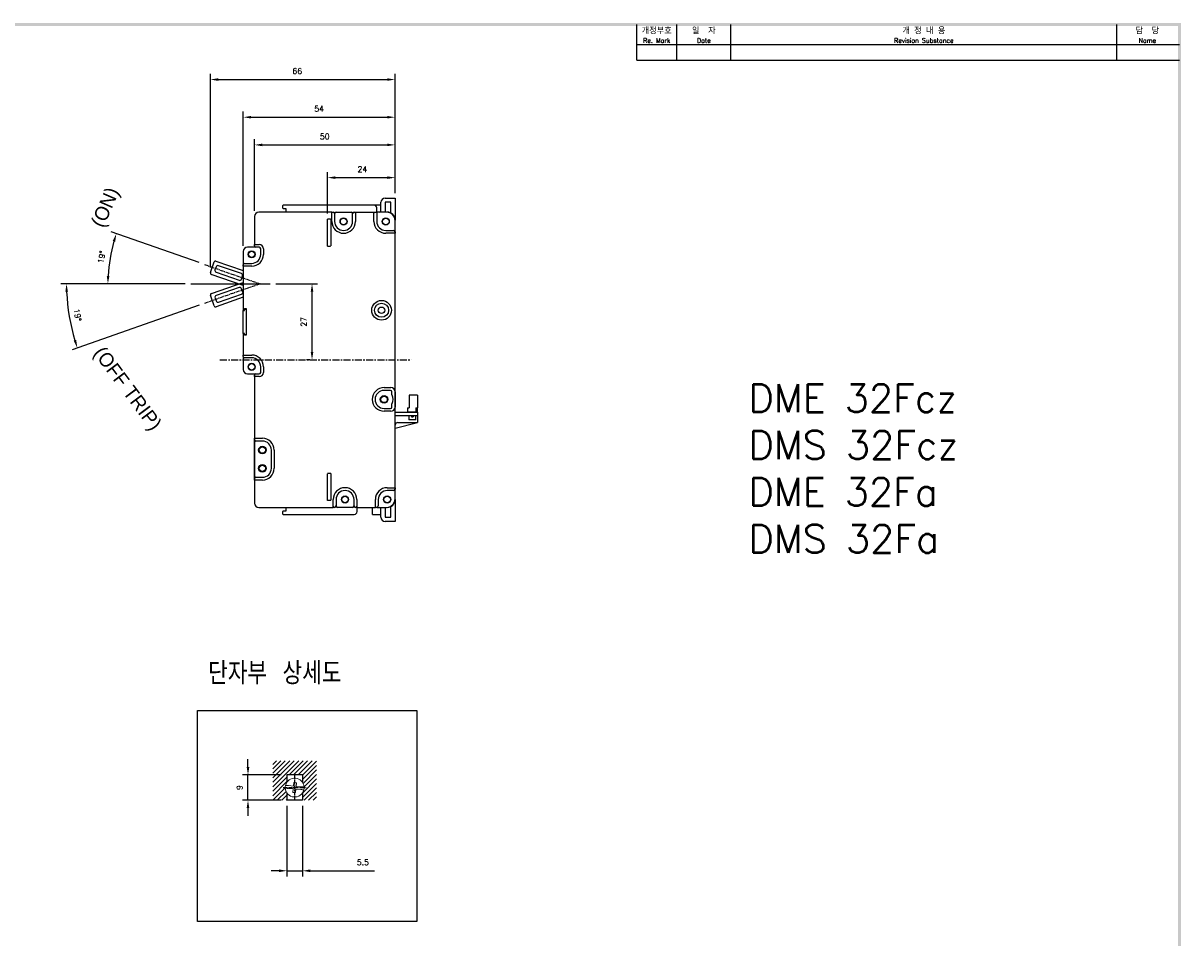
# Model space of a CAD drawing. Extents: x -194 to 928, y -1928 to 513.
# Tile 3 of 3: x 513 to 925, y 185 to 510. Entities that reach past the tile are written whole.
import ezdxf

# ---------------------------------------------------------------- set-up
doc = ezdxf.new("R2010")
doc.units = 0
doc.header["$MEASUREMENT"] = 0
doc.linetypes.add('CENTER', pattern=[2, 1.25, -0.25, 0.25, -0.25])
doc.linetypes.add('HID', pattern=[3.5, 1.25, -1, 1.25])
doc.layers.get('0').update_dxf_attribs({"linetype": 'CONTINUOUS'})
for name, color, linetype in [('5', 3, 'CONTINUOUS'), ('cen', 1, 'CENTER'), ('di', 3, 'CONTINUOUS'), ('DIM', 3, 'CONTINUOUS'), ('dimtaxt', 3, 'CONTINUOUS'), ('dwg', 7, 'CONTINUOUS'), ('Hid', 5, 'HID'), ('text', 3, 'CONTINUOUS')]:
    doc.layers.add(name, color=color, linetype=linetype)
doc.layers.add('AM_5', color=3, linetype='CONTINUOUS', lineweight=15)
doc.styles.add('K', font='romank.shx', dxfattribs={"bigfont": 'ciwhhs.shx'})
doc.styles.add('KIM', font='ROMANS.shx', dxfattribs={"height": 5, "bigfont": 'GSG1.shx'})
doc.styles.get("Standard").update_dxf_attribs({"font": 'romans.shx', "height": 2, "bigfont": 'hgs.shx'})
doc.dimstyles.get("Standard").update_dxf_attribs({"dimscale": 0, "dimtxt": 2, "dimasz": 2, "dimexe": 0.5, "dimexo": 0.5, "dimgap": 1, "dimtad": 1, "dimdsep": 46, "dimtxsty": 'Standard', "dimcen": 0, "dimclrd": 3, "dimclre": 3, "dimclrt": 3, "dimadec": 0, "dimazin": 2, "dimtp": 0.1, "dimtm": 0.1, "dimtfac": 1, "dimtmove": 0, "dimatfit": 3, "dimfxl": 0, "dimtolj": 1, "dimarcsym": 0})
doc.dimstyles.new('STANDARD$0', dxfattribs={"dimtxt": 5, "dimasz": 5, "dimexe": 1, "dimexo": 2, "dimgap": 2, "dimtad": 1, "dimdec": 4, "dimzin": 12, "dimdsep": 46, "dimtxsty": 'KIM', "dimcen": -1, "dimdle": 0.1, "dimadec": 0, "dimazin": 0, "dimtfac": 1, "dimtdec": 4, "dimtmove": 0, "dimatfit": 3, "dimfxl": 0, "dimtolj": 1, "dimtzin": 0, "dimarcsym": 0})

# ---------------------------------------------------------------- blocks, each defined once
blk = doc.blocks.new('*D523')
at = {"layer": 'DIM'}
for p, q in [((602.68, 417.12), (617.59, 417.12)), ((615.59, 392.92), (615.59, 414.32)), ((614.85, 390.12), (613.59, 390.12))]:
    blk.add_line(p, q, dxfattribs=at)
for points in [[(615.13, 414.32), (616.06, 414.32), (615.59, 417.12)], [(615.13, 392.92), (616.06, 392.92), (615.59, 390.12)]]:
    blk.add_solid(points, dxfattribs=at)
at = {"layer": 'DIM', "insert": (612.59, 403.62), "char_height": 2, "attachment_point": 5, "rotation": 90}
blk.add_mtext('\\A1;27', dxfattribs=at)
blk = doc.blocks.new('*D524')
at = {"layer": 'DIM'}
for p, q in [((575.4, 424.68), (544.09, 435.57)), ((570.44, 417.12), (540.97, 417.12))]:
    blk.add_line(p, q, dxfattribs=at)
blk.add_arc((597.12, 417.12), 54.15, 163.7751, 177.037, dxfattribs=at)
for points in [[(544.68, 432.39), (545.57, 432.1), (545.98, 434.91)], [(543.51, 419.9), (542.58, 419.93), (542.97, 417.12)]]:
    blk.add_solid(points, dxfattribs=at)
at = {"layer": 'DIM', "insert": (540.77, 426.64), "char_height": 2, "attachment_point": 5, "rotation": 80.4061}
blk.add_mtext('\\A1;19%%D', dxfattribs=at)
blk = doc.blocks.new('*D518')
at = {"layer": 'DIM'}
for p, q in [((621.12, 442.18), (621.12, 456.9)), ((623.92, 454.9), (642.32, 454.9)), ((645.12, 449.62), (645.12, 456.9))]:
    blk.add_line(p, q, dxfattribs=at)
for points in [[(623.92, 455.37), (623.92, 454.43), (621.12, 454.9)], [(642.32, 455.37), (642.32, 454.43), (645.12, 454.9)]]:
    blk.add_solid(points, dxfattribs=at)
at = {"layer": 'DIM', "insert": (633.51, 457.9), "char_height": 2, "attachment_point": 5}
blk.add_mtext('\\A1;24', dxfattribs=at)
blk = doc.blocks.new('*D519')
at = {"layer": 'DIM'}
for p, q in [((595.12, 443.12), (595.12, 468.54)), ((597.92, 466.54), (642.32, 466.54)), ((645.12, 449.62), (645.12, 468.54))]:
    blk.add_line(p, q, dxfattribs=at)
for points in [[(597.92, 467.01), (597.92, 466.08), (595.12, 466.54)], [(642.32, 467.01), (642.32, 466.08), (645.12, 466.54)]]:
    blk.add_solid(points, dxfattribs=at)
at = {"layer": 'DIM', "insert": (620.12, 469.54), "char_height": 2, "attachment_point": 5}
blk.add_mtext('\\A1;50', dxfattribs=at)
blk = doc.blocks.new('*D520')
at = {"layer": 'DIM'}
for p, q in [((591.12, 430.62), (591.12, 478.39)), ((645.12, 449.62), (645.12, 478.39)), ((593.92, 476.39), (642.32, 476.39))]:
    blk.add_line(p, q, dxfattribs=at)
for points in [[(593.92, 476.85), (593.92, 475.92), (591.12, 476.39)], [(642.32, 476.85), (642.32, 475.92), (645.12, 476.39)]]:
    blk.add_solid(points, dxfattribs=at)
at = {"layer": 'DIM', "insert": (618.12, 479.39), "char_height": 2, "attachment_point": 5}
blk.add_mtext('\\A1;54', dxfattribs=at)
blk = doc.blocks.new('*D521')
at = {"layer": 'DIM'}
for p, q in [((570.44, 417.12), (526.25, 417.12)), ((575.42, 409.51), (530.24, 393.67))]:
    blk.add_line(p, q, dxfattribs=at)
blk.add_arc((597.12, 417.12), 68.87, 182.3295, 196.9871, dxfattribs=at)
for points in [[(527.84, 414.31), (528.77, 414.33), (528.25, 417.12)], [(531.7, 397.14), (530.81, 396.85), (532.12, 394.33)]]:
    blk.add_solid(points, dxfattribs=at)
at = {"layer": 'DIM', "insert": (532.18, 406.06), "char_height": 2, "attachment_point": 5, "rotation": 279.6583}
blk.add_mtext('\\A1;19%%D', dxfattribs=at)
blk = doc.blocks.new('*D507')
at = {"layer": 'DIM'}
for p, q in [((606.67, 231.46), (606.67, 206.37)), ((612.17, 231.46), (612.17, 206.37)), ((603.87, 208.37), (601.07, 208.37)), ((606.67, 208.37), (612.17, 208.37)), ((614.97, 208.37), (637.76, 208.37))]:
    blk.add_line(p, q, dxfattribs=at)
for points in [[(603.87, 208.84), (603.87, 207.9), (606.67, 208.37)], [(614.97, 208.84), (614.97, 207.9), (612.17, 208.37)]]:
    blk.add_solid(points, dxfattribs=at)
at = {"layer": 'DIM', "insert": (633.67, 211.37), "char_height": 2, "attachment_point": 5}
blk.add_mtext('\\A1;5.5', dxfattribs=at)
blk = doc.blocks.new('*D508')
at = {"layer": 'DIM'}
for p, q in [((592.81, 245.26), (592.81, 248.06)), ((604.67, 242.46), (590.81, 242.46)), ((592.81, 233.46), (592.81, 242.46)), ((604.67, 233.46), (590.81, 233.46)), ((592.81, 230.66), (592.81, 227.86))]:
    blk.add_line(p, q, dxfattribs=at)
for points in [[(592.34, 245.26), (593.28, 245.26), (592.81, 242.46)], [(592.34, 230.66), (593.28, 230.66), (592.81, 233.46)]]:
    blk.add_solid(points, dxfattribs=at)
at = {"layer": 'DIM', "insert": (589.81, 237.96), "char_height": 2, "attachment_point": 5, "rotation": 90}
blk.add_mtext('\\A1;9', dxfattribs=at)
blk = doc.blocks.new('fdfsadfas')
at = {"color": 7, "linetype": 'Continuous', "lineweight": 15}
for p, q in [((235.99, 338.13), (235.88, 336.88)), ((236.99, 338.04), (235.99, 338.13)), ((236.88, 336.79), (236.99, 338.04)), ((234, 336.04), (235.79, 335.88)), ((235.88, 336.88), (234.09, 337.04)), ((235.79, 335.88), (235.68, 334.64)), ((235.68, 334.64), (236.68, 334.55)), ((236.68, 334.55), (236.79, 335.8)), ((236.79, 335.8), (238.58, 335.64)), ((238.67, 336.64), (236.88, 336.79))]:
    blk.add_line(p, q, dxfattribs=at)
for start, end in [(3.5525, 166.3852), (166.3852, 183.5525), (183.5525, 346.3852), (346.3852, 3.5525)]:
    blk.add_arc((236.33, 336.34), 3.35, start, end, dxfattribs=at)
for points, knots in [([(232.99, 336.13), (233, 336.13), (233.02, 336.13), (233.19, 336.11), (233.45, 336.09), (233.73, 336.07), (233.92, 336.05), (234, 336.04)], [0, 0, 0, 0, 0.210927, 0.421827, 0.633563, 0.84758, 1, 1, 1, 1]), ([(234.09, 337.04), (233.97, 337.05), (233.74, 337.07), (233.44, 337.1), (233.21, 337.12), (233.09, 337.13), (233.08, 337.13), (233.08, 337.13)], [0, 0, 0, 0, 0.219553, 0.439238, 0.655713, 0.868958, 1, 1, 1, 1]), ([(238.58, 335.64), (238.69, 335.63), (238.92, 335.61), (239.23, 335.58), (239.46, 335.56), (239.57, 335.55), (239.59, 335.55), (239.59, 335.55)], [0, 0, 0, 0, 0.219553, 0.439238, 0.655713, 0.868958, 1, 1, 1, 1]), ([(239.68, 336.55), (239.67, 336.55), (239.64, 336.55), (239.47, 336.56), (239.22, 336.59), (238.94, 336.61), (238.74, 336.63), (238.67, 336.64)], [0, 0, 0, 0, 0.2109274, 0.4218266, 0.6335624, 0.8475799, 1, 1, 1, 1])]:
    blk.add_open_spline(points, degree=3, knots=knots, dxfattribs=at)
blk = doc.blocks.new('*D511')
at = {"layer": 'DIM'}
for p, q in [((579.44, 422.98), (579.44, 491.78)), ((645.12, 449.37), (645.12, 491.78)), ((582.24, 489.78), (642.32, 489.78))]:
    blk.add_line(p, q, dxfattribs=at)
for points in [[(582.24, 490.25), (582.24, 489.31), (579.44, 489.78)], [(642.32, 490.25), (642.32, 489.31), (645.12, 489.78)]]:
    blk.add_solid(points, dxfattribs=at)
at = {"layer": 'DIM', "insert": (610.34, 492.78), "char_height": 2, "attachment_point": 5}
blk.add_mtext('\\A1;66', dxfattribs=at)

msp = doc.modelspace()

# ---------------------------------------------------------------- linework, layer by layer
for p, q in [((605.321, 445.116), (605.121, 444.916)), ((605.121, 444.916), (605.121, 444.116)), ((637.621, 445.116), (605.321, 445.116)), ((640.121, 443.116), (640.121, 446.116)), ((641.621, 447.616), (645.121, 447.616)), ((643.621, 446.116), (641.621, 446.116)), ((641.621, 446.116), (641.621, 443.116)), ((643.621, 442.296), (643.621, 446.116)), ((645.121, 447.616), (645.121, 447.116)), ((645.121, 447.116), (645.121, 439.816)), ((595.121, 441.116), (595.121, 431.116)), ((622.621, 442.616), (596.621, 442.616)), ((605.121, 444.116), (605.321, 443.916)), ((605.321, 443.916), (606.321, 443.916)), ((606.321, 443.916), (606.321, 442.616)), ((622.621, 439.316), (622.621, 442.616)), ((622.621, 442.616), (623.121, 442.616)), ((623.621, 442.116), (623.621, 439.316)), ((624.121, 442.616), (629.521, 442.616)), ((630.021, 439.316), (630.021, 442.116)), ((630.521, 442.616), (631.021, 442.616)), ((631.021, 442.616), (631.021, 439.316)), ((631.021, 442.616), (637.621, 442.616)), ((637.621, 442.616), (638.621, 442.616)), ((637.621, 439.316), (637.621, 442.616)), ((638.621, 442.616), (638.621, 444.116)), ((638.621, 442.616), (638.621, 439.316)), ((642.121, 442.616), (638.621, 442.616)), ((641.621, 443.116), (641.621, 442.616)), ((645.121, 435.616), (645.121, 439.616)), ((641.821, 436.116), (644.621, 436.116)), ((645.121, 435.116), (641.821, 435.116)), ((645.121, 435.616), (645.121, 435.116)), ((645.121, 344.616), (645.121, 435.116)), ((591.121, 428.616), (591.121, 423.916)), ((595.121, 430.116), (592.621, 430.116)), ((595.321, 430.916), (595.121, 431.116)), ((595.121, 431.116), (596.821, 431.116)), ((595.121, 430.616), (595.121, 431.116)), ((595.121, 430.616), (595.121, 430.116)), ((596.821, 430.116), (595.621, 430.116)), ((597.321, 427.616), (597.321, 429.616)), ((598.321, 429.616), (598.321, 427.616)), ((579.463, 421.143), (580.778, 424.921)), ((581.415, 425.229), (591.121, 421.851)), ((591.621, 424.416), (594.121, 424.416)), ((591.121, 416.557), (579.771, 420.507)), ((581.435, 423.157), (581.073, 422.118)), ((581.504, 421.227), (589.627, 418.401)), ((590.448, 420.762), (582.326, 423.588)), ((591.121, 423.416), (591.121, 423.916)), ((594.121, 423.416), (591.121, 423.416)), ((591.121, 423.416), (591.121, 407.816)), ((579.779, 413.687), (591.121, 417.662)), ((590.518, 418.832), (590.879, 419.871)), ((580.796, 409.275), (579.472, 413.049)), ((581.085, 412.078), (581.448, 411.04)), ((591.121, 412.364), (581.433, 408.968)), ((589.629, 415.815), (581.514, 412.97)), ((582.341, 410.611), (590.456, 413.456)), ((590.885, 414.348), (590.522, 415.386)), ((591.121, 407.816), (591.521, 407.816)), ((591.121, 407.816), (591.121, 407.666)), ((591.521, 408.316), (592.121, 408.316)), ((591.521, 407.816), (591.521, 408.316)), ((591.621, 407.666), (591.621, 408.166)), ((591.621, 408.166), (592.121, 408.166)), ((592.121, 408.316), (592.121, 408.166)), ((592.121, 408.166), (592.121, 398.966)), ((591.121, 399.466), (591.121, 407.666)), ((591.121, 407.666), (591.621, 407.666)), ((591.621, 399.466), (591.121, 399.466)), ((591.121, 399.466), (591.121, 399.316)), ((591.621, 398.966), (591.621, 399.466)), ((591.521, 399.316), (591.121, 399.316)), ((591.121, 399.316), (591.121, 391.816)), ((591.521, 398.816), (591.521, 399.316)), ((592.121, 398.816), (591.521, 398.816)), ((592.121, 398.966), (591.621, 398.966)), ((592.121, 398.966), (592.121, 398.816)), ((591.121, 391.816), (594.121, 391.816)), ((591.121, 391.316), (591.121, 391.816)), ((591.121, 391.316), (591.121, 386.616)), ((594.121, 390.816), (591.621, 390.816)), ((597.321, 385.616), (597.321, 387.616)), ((598.321, 387.616), (598.321, 385.616)), ((592.621, 385.116), (595.121, 385.116)), ((595.121, 385.116), (595.121, 384.616)), ((595.121, 384.116), (595.121, 384.616)), ((596.821, 384.116), (595.121, 384.116)), ((595.121, 384.116), (595.121, 339.116)), ((595.621, 385.116), (596.821, 385.116)), ((641.221, 380.216), (643.621, 380.216)), ((643.521, 379.216), (641.221, 379.216)), ((644.021, 377.616), (644.021, 378.716)), ((645.121, 378.716), (645.121, 373.316)), ((650.121, 377.516), (650.121, 373.016)), ((653.121, 377.516), (650.121, 377.516)), ((653.121, 377.516), (653.121, 373.016)), ((641.221, 372.816), (643.521, 372.816)), ((643.621, 371.816), (641.221, 371.816)), ((644.021, 373.316), (644.021, 374.416)), ((645.121, 344.616), (645.121, 373.316)), ((645.121, 371.516), (645.221, 371.516)), ((645.221, 370.316), (645.221, 371.516)), ((645.221, 371.516), (653.121, 371.516)), ((649.521, 373.016), (649.521, 371.516)), ((649.521, 373.016), (650.121, 373.016)), ((652.521, 371.516), (649.521, 371.516)), ((652.521, 373.016), (653.121, 373.016)), ((652.521, 373.016), (652.521, 371.516)), ((653.121, 371.516), (653.121, 373.016)), ((653.121, 371.516), (653.121, 370.316)), ((645.121, 370.316), (650.021, 370.316)), ((645.121, 365.816), (653.121, 367.816)), ((646.121, 367.816), (653.121, 367.816)), ((650.021, 370.316), (650.021, 368.816)), ((650.021, 370.316), (652.521, 370.316)), ((652.521, 368.816), (650.021, 368.816)), ((651.021, 370.316), (651.021, 369.816)), ((651.021, 369.816), (651.521, 369.816)), ((651.521, 370.316), (651.521, 369.816)), ((652.521, 368.816), (652.521, 370.316)), ((652.521, 370.316), (653.121, 370.316)), ((653.121, 370.316), (653.121, 367.816)), ((595.121, 362.216), (597.921, 362.216)), ((595.121, 361.716), (595.121, 362.216)), ((595.121, 347.816), (595.121, 361.716)), ((597.921, 361.216), (595.621, 361.216)), ((601.121, 351.516), (601.121, 358.016)), ((602.121, 358.016), (602.121, 351.516)), ((595.121, 347.316), (595.121, 347.816)), ((597.921, 347.316), (595.121, 347.316)), ((595.621, 348.316), (597.921, 348.316)), ((642.321, 344.616), (645.121, 344.616)), ((644.621, 343.616), (642.321, 343.616)), ((645.121, 344.616), (645.121, 344.116)), ((645.121, 340.616), (645.121, 344.116)), ((623.121, 337.616), (623.121, 340.416)), ((624.121, 340.416), (624.121, 338.116)), ((630.521, 338.116), (630.521, 340.416)), ((631.521, 340.416), (631.521, 337.616)), ((638.121, 337.616), (638.121, 340.416)), ((639.121, 340.416), (639.121, 338.116)), ((643.621, 334.116), (643.621, 337.936)), ((645.121, 340.416), (645.121, 333.116)), ((596.621, 337.616), (623.121, 337.616)), ((605.321, 336.316), (605.121, 336.116)), ((605.121, 336.116), (605.121, 335.316)), ((605.121, 335.316), (605.321, 335.116)), ((606.321, 336.316), (605.321, 336.316)), ((605.321, 335.116), (630.621, 335.116)), ((606.321, 337.616), (606.321, 336.316)), ((623.621, 337.616), (623.121, 337.616)), ((630.021, 337.616), (624.621, 337.616)), ((631.521, 337.616), (631.021, 337.616)), ((631.521, 337.616), (638.121, 337.616)), ((631.621, 336.116), (631.621, 337.616)), ((637.121, 335.116), (637.121, 337.616)), ((638.621, 337.616), (638.121, 337.616)), ((638.621, 337.616), (642.121, 337.616)), ((640.121, 334.116), (640.121, 337.116)), ((641.621, 337.616), (641.621, 337.116)), ((641.621, 337.116), (641.621, 334.116)), ((641.621, 334.116), (643.621, 334.116)), ((645.121, 332.616), (641.621, 332.616)), ((645.121, 333.116), (645.121, 332.616)), ((612.166, 242.455), (606.666, 242.455)), ((606.666, 242.455), (606.666, 239.869)), ((612.166, 242.455), (612.166, 239.869)), ((606.666, 236.042), (606.666, 233.455)), ((612.166, 236.042), (612.166, 233.455)), ((612.166, 233.455), (606.666, 233.455))]:
    msp.add_line(p, q)
at = {"flags": 128}
for points in [[(622.621, 442.616), (622.624, 442.613), (622.633, 442.604), (622.647, 442.589), (622.667, 442.569), (622.692, 442.545), (622.721, 442.516), (622.752, 442.485), (622.786, 442.451), (622.821, 442.416)], [(630.821, 442.416), (630.855, 442.451), (630.889, 442.485), (630.921, 442.516), (630.949, 442.545), (630.974, 442.569), (630.994, 442.589), (631.009, 442.604), (631.018, 442.613), (631.021, 442.616)], [(637.621, 442.616), (637.624, 442.613), (637.633, 442.604), (637.647, 442.589), (637.667, 442.569), (637.692, 442.545), (637.721, 442.516), (637.752, 442.485), (637.786, 442.451), (637.821, 442.416)], [(638.621, 442.616), (638.618, 442.613), (638.609, 442.604), (638.594, 442.589), (638.574, 442.569), (638.549, 442.545), (638.521, 442.516), (638.489, 442.485), (638.455, 442.451), (638.421, 442.416)], [(644.921, 435.316), (644.96, 435.277), (644.997, 435.24), (645.032, 435.205), (645.062, 435.175), (645.087, 435.15), (645.105, 435.131), (645.117, 435.12), (645.121, 435.116)], [(591.321, 423.616), (591.282, 423.577), (591.244, 423.54), (591.21, 423.505), (591.179, 423.475), (591.154, 423.45), (591.136, 423.431), (591.125, 423.42), (591.121, 423.416)], [(591.321, 391.616), (591.286, 391.651), (591.252, 391.685), (591.221, 391.716), (591.192, 391.745), (591.167, 391.769), (591.147, 391.789), (591.133, 391.804), (591.124, 391.813), (591.121, 391.816)], [(595.321, 384.316), (595.286, 384.281), (595.252, 384.248), (595.221, 384.216), (595.192, 384.188), (595.167, 384.163), (595.147, 384.143), (595.133, 384.128), (595.124, 384.119), (595.121, 384.116)], [(595.321, 362.016), (595.282, 362.055), (595.244, 362.093), (595.21, 362.127), (595.179, 362.158), (595.154, 362.182), (595.136, 362.201), (595.125, 362.212), (595.121, 362.216)], [(595.321, 347.516), (595.282, 347.477), (595.244, 347.44), (595.21, 347.405), (595.179, 347.375), (595.154, 347.35), (595.136, 347.331), (595.125, 347.32), (595.121, 347.316)], [(645.121, 344.616), (645.118, 344.613), (645.109, 344.604), (645.094, 344.589), (645.074, 344.569), (645.049, 344.545), (645.021, 344.516), (644.989, 344.485), (644.955, 344.451), (644.921, 344.416)], [(623.321, 337.816), (623.282, 337.777), (623.244, 337.74), (623.21, 337.705), (623.179, 337.675), (623.154, 337.65), (623.136, 337.631), (623.125, 337.62), (623.121, 337.616)], [(631.521, 337.616), (631.517, 337.62), (631.505, 337.631), (631.487, 337.65), (631.462, 337.675), (631.432, 337.705), (631.397, 337.74), (631.36, 337.777), (631.321, 337.816)], [(638.321, 337.816), (638.282, 337.777), (638.244, 337.74), (638.21, 337.705), (638.179, 337.675), (638.154, 337.65), (638.136, 337.631), (638.125, 337.62), (638.121, 337.616)]]:
    msp.add_lwpolyline(points, dxfattribs=at)
for centre, radius in [((626.821, 439.316), 1.265), ((626.821, 439.316), 1.15), ((641.821, 439.316), 1.265), ((641.821, 439.316), 1.15), ((594.121, 427.616), 1.265), ((594.121, 427.616), 1.15), ((640.321, 407.716), 3.5), ((640.321, 407.716), 2.5), ((640.321, 407.716), 1.15), ((594.121, 387.616), 1.265), ((594.121, 387.616), 1.15), ((641.221, 376.016), 1.35), ((641.221, 376.016), 1.15), ((597.921, 358.016), 1.35), ((597.921, 358.016), 1.15), ((597.921, 351.516), 1.35), ((597.921, 351.516), 1.15), ((627.321, 340.416), 1.265), ((627.321, 340.416), 1.15), ((642.321, 340.416), 1.265), ((642.321, 340.416), 1.15)]:
    msp.add_circle(centre, radius)
for centre, radius, start, end in [((637.621, 444.116), 1, 0, 90), ((641.621, 446.116), 1.5, 90, 180), ((596.621, 441.116), 1.5, 90, 180), ((623.121, 442.116), 0.5, 0, 90), ((624.121, 442.116), 0.5, 90, 180), ((629.521, 442.116), 0.5, 0, 90), ((630.521, 442.116), 0.5, 90, 180), ((639.621, 443.116), 0.5, 270, 0), ((642.121, 439.616), 3, 0, 90), ((642.321, 439.816), 2.8, 0, 90), ((626.821, 439.316), 4.2, 180, 0), ((626.821, 439.316), 3.2, 180, 0), ((641.821, 439.316), 4.2, 180, 270), ((641.821, 439.316), 3.2, 180, 270), ((644.621, 435.616), 0.5, 0, 90), ((592.621, 428.616), 1.5, 90, 180), ((595.621, 430.616), 0.5, 180, 270), ((596.821, 429.616), 1.5, 0, 90), ((596.821, 429.616), 0.5, 0, 90), ((581.25, 424.757), 0.5, 70.81211, 160.81211), ((591.621, 423.916), 0.5, 90, 180), ((594.121, 427.616), 4.2, 270, 0), ((594.121, 427.616), 3.2, 270, 0), ((579.936, 420.979), 0.5, 160.81211, 250.81211), ((581.734, 421.888), 0.7, 160.81211, 250.81211), ((582.096, 422.927), 0.7, 70.81211, 160.81211), ((590.218, 420.101), 0.7, 340.81211, 70.81211), ((589.857, 419.062), 0.7, 250.81211, 340.81211), ((579.944, 413.215), 0.5, 109.31661, 199.31661), ((581.745, 412.31), 0.7, 109.31661, 199.31661), ((589.861, 415.154), 0.7, 19.31661, 109.31661), ((590.225, 414.116), 0.7, 289.31661, 19.31661), ((581.267, 409.44), 0.5, 199.31661, 289.31661), ((582.109, 411.271), 0.7, 199.31661, 289.31661), ((591.621, 391.316), 0.5, 180, 270), ((594.121, 387.616), 4.2, 0, 90), ((594.121, 387.616), 3.2, 0, 90), ((592.621, 386.616), 1.5, 180, 270), ((595.621, 384.616), 0.5, 90, 180), ((596.821, 385.616), 0.5, 270, 0), ((596.821, 385.616), 1.5, 270, 0), ((641.221, 376.016), 4.2, 90, 270), ((641.221, 376.016), 3.2, 90, 270), ((643.521, 378.716), 0.5, 0, 90), ((643.621, 378.716), 1.5, 0, 90), ((644.221, 377.616), 0.2, 180, 208.07249), ((641.221, 376.016), 3.2, 331.92751, 28.07249), ((643.521, 373.316), 0.5, 270, 0), ((643.621, 373.316), 1.5, 270, 0), ((644.221, 374.416), 0.2, 151.92751, 180), ((646.121, 366.816), 1, 90, 180), ((595.621, 361.716), 0.5, 180, 270), ((597.921, 358.016), 4.2, 0, 90), ((597.921, 358.016), 3.2, 0, 90), ((597.921, 351.516), 4.2, 270, 0), ((597.921, 351.516), 3.2, 270, 0), ((595.621, 347.816), 0.5, 90, 180), ((627.321, 340.416), 4.2, 0, 180), ((627.321, 340.416), 3.2, 0, 180), ((642.321, 340.416), 4.2, 90, 180), ((642.321, 340.416), 3.2, 90, 180), ((644.621, 344.116), 0.5, 270, 0), ((596.621, 339.116), 1.5, 180, 270), ((623.621, 338.116), 0.5, 270, 0), ((624.621, 338.116), 0.5, 180, 270), ((630.021, 338.116), 0.5, 270, 0), ((631.021, 338.116), 0.5, 180, 270), ((638.621, 338.116), 0.5, 270, 0), ((642.121, 340.616), 3, 270, 0), ((642.321, 340.416), 2.8, 270, 0), ((630.621, 336.116), 1, 270, 0), ((639.621, 337.116), 0.5, 0, 90), ((641.621, 334.116), 1.5, 180, 270)]:
    msp.add_arc(centre, radius, start, end)
for points in [[(640.121, 445.116), (637.621, 445.116)], [(637.121, 335.116), (640.121, 335.116)]]:
    msp.add_open_spline(points, degree=1)
at = {"layer": '5'}
msp.add_line((572.443, 417.116), (600.683, 417.116), dxfattribs=at)
at = {"layer": 'AM_5'}
for p, q in [((601.666, 246.222), (602.899, 247.455)), ((601.666, 244.631), (604.49, 247.455)), ((601.666, 243.04), (606.081, 247.455)), ((601.666, 241.449), (607.672, 247.455)), ((601.666, 239.858), (609.263, 247.455)), ((601.666, 238.267), (610.854, 247.455)), ((607.445, 242.455), (612.445, 247.455)), ((609.036, 242.455), (614.036, 247.455)), ((610.627, 242.455), (615.627, 247.455)), ((612.166, 242.403), (617.166, 247.403)), ((612.166, 240.812), (617.166, 245.812)), ((612.407, 239.463), (617.166, 244.221)), ((601.666, 236.676), (606.666, 241.676)), ((601.666, 235.085), (606.666, 240.085)), ((612.166, 236.039), (617.166, 241.039)), ((612.166, 234.448), (617.166, 239.448)), ((612.755, 238.219), (617.166, 242.63)), ((601.666, 233.494), (606.066, 237.894)), ((603.218, 233.455), (606.355, 236.593)), ((604.809, 233.455), (606.666, 235.312)), ((612.764, 233.455), (617.166, 237.857)), ((614.355, 233.455), (617.166, 236.266)), ((606.4, 233.455), (606.666, 233.721)), ((615.946, 233.455), (617.166, 234.675))]:
    msp.add_line(p, q, dxfattribs=at)
at = {"layer": 'cen'}
for p, q in [((577.287, 424.018), (597.121, 417.116)), ((597.121, 417.116), (577.303, 410.17)), ((609.416, 233.313), (609.416, 242.598)), ((605.353, 237.955), (613.478, 237.955))]:
    msp.add_line(p, q, dxfattribs=at)
at = {"layer": 'cen', "ltscale": 2}
msp.add_line((582.826, 390.116), (650.88, 390.116), dxfattribs=at)
at = {"layer": 'di'}
msp.add_lwpolyline([(574.884, 265.374), (652.873, 265.374), (652.873, 190.393), (574.884, 190.393)], close=True, dxfattribs=at)
at = {"layer": 'dimtaxt'}
for p, q in [((745.312, 496.632), (745.312, 509.332)), ((764.617, 496.632), (764.617, 509.332)), ((901.831, 496.632), (901.831, 509.332)), ((731.087, 502.22), (924.139, 502.22)), ((731.087, 496.632), (924.139, 496.632))]:
    msp.add_line(p, q, dxfattribs=at)
at = {"layer": 'dwg'}
for points in [[(95.539, 509.84), (96.555, 508.824), (924.647, 509.84), (923.631, 508.824)], [(924.647, 509.84), (923.631, 508.824), (924.647, -73.38), (923.631, -72.364)]]:
    msp.add_trace(points, dxfattribs=at)
at = {"layer": 'Hid', "ltscale": 0.1}
for p, q in [((621.121, 440.216), (622.321, 440.216)), ((621.121, 430.516), (621.121, 440.216)), ((622.321, 440.216), (622.321, 430.516)), ((621.121, 430.516), (622.321, 430.516)), ((621.121, 340.016), (621.121, 349.716)), ((622.321, 349.716), (621.121, 349.716)), ((622.321, 349.716), (622.321, 340.016))]:
    msp.add_line(p, q, dxfattribs=at)
at = {"layer": 'Hid'}
msp.add_line((622.321, 340.016), (621.121, 340.016), dxfattribs=at)
at = {"layer": 'text'}
msp.add_line((731.087, 496.632), (731.087, 509.332), dxfattribs=at)

# ---------------------------------------------------------------- block references
msp.add_blockref('fdfsadfas', (373.082, -98.384))

# ---------------------------------------------------------------- texts
at = {"layer": 'di'}
for s, insert, char_height, width, attachment_point in [('개정부호\\P{\\H0.72727x;Re. Mark}', (738.199, 505.522), 2.23534, 14.2249, 5), ('{\\H1.1x;일  자}\\P{\\H0.8x;Date}', (754.964, 505.522), 2.03213, 19.30522, 5), ('{\\H1.1x;개 정 내 용\\P\\H0.72727x;Revision Substance}', (833.224, 505.522), 2.03213, 137.21403, 5), ('담  당\\P{\\H0.72727x;Name}', (912.731, 505.522), 2.23534, 21.79998, 5), ('{\\Fromans,hgs|c129;단자부 상세도}', (578.635, 282.649), 8, 135.45529, 1)]:
    msp.add_mtext(s, dxfattribs=dict(at, insert=insert, char_height=char_height, width=width, attachment_point=attachment_point))
at = {"layer": 'DIM', "char_height": 5, "attachment_point": 1, "style": 'K'}
for s, insert, width, rotation in [('(ON)', (536.733, 438.76), 26.17076, 66.4768), ('(OFF TRIP)', (541.626, 395.448), 43.52846, 306.80062)]:
    msp.add_mtext(s, dxfattribs=dict(at, insert=insert, width=width, rotation=rotation))
at = {"layer": 'DIM', "insert": (770.839, 381.468), "char_height": 10, "width": 782.77285, "attachment_point": 1}
msp.add_mtext('{\\Fromans,hgs|c129;DM}E{\\Fromans,hgs|c129; 32Fcz\\PDMS 32Fcz\\PDME 32Fa\\PDMS 32Fa}', dxfattribs=at)

# ---------------------------------------------------------------- dimensions: what is measured, and where the dimension line sits
at = {"layer": 'DIM'}
dim = msp.add_linear_dim(base=(645.121, 489.781), p1=(579.436, 420.979), p2=(645.121, 447.366), text='66', dimstyle='STANDARD$0', override={"dimtxt": 3, "dimasz": 2.8, "dimexe": 2, "dimdec": 2, "dimzin": 8, "dimtxsty": 'Standard', "dimcen": 0, "dimclrd": 256, "dimclre": 256, "dimclrt": 256, "dimadec": 2, "dimazin": 2, "dimtfac": 0.6, "dimtdec": 2, "dimtzin": 8, "dimlwd": 65535, "dimlwe": 65535, "dimarcsym": 1}, dxfattribs=at)
dim.commit()
dim.dimension.update_dxf_attribs({"geometry": '*D511', "text_midpoint": (610.343, 489.781), "dimtype": 160})
for base, p1, p2, picture, middle in [((645.121, 476.388), (591.121, 428.616), (645.121, 447.616), '*D520', (618.121, 476.388)), ((645.121, 466.542), (595.121, 441.116), (645.121, 447.616), '*D519', (620.121, 466.542)), ((645.121, 454.898), (621.121, 440.184), (645.121, 447.616), '*D518', (633.508, 454.898)), ((612.166, 208.371), (606.666, 233.455), (612.166, 233.455), '*D507', (633.666, 208.371))]:
    dim = msp.add_linear_dim(base=base, p1=p1, p2=p2, dimstyle='STANDARD$0', override={"dimtxt": 3, "dimasz": 2.8, "dimexe": 2, "dimdec": 2, "dimzin": 8, "dimtxsty": 'Standard', "dimcen": 0, "dimclrd": 256, "dimclre": 256, "dimclrt": 256, "dimadec": 2, "dimazin": 2, "dimtfac": 0.6, "dimtdec": 2, "dimtzin": 8, "dimlwd": 65535, "dimlwe": 65535, "dimarcsym": 1}, dxfattribs=at)
    dim.commit()
    dim.dimension.update_dxf_attribs({"geometry": picture, "text_midpoint": middle, "dimtype": 160})
for base, line1, line2, picture, middle in [((544.315, 429.106), ((577.287, 424.018), (597.121, 417.116)), ((572.443, 417.116), (600.683, 417.116)), '*D524', (543.728, 426.141)), ((528.682, 409.392), ((572.443, 417.116), (600.683, 417.116)), ((597.121, 417.116), (577.303, 410.17)), '*D521', (529.223, 405.561))]:
    dim = msp.add_angular_dim_2l(base=base, line1=line1, line2=line2, text='19%%D', dimstyle='Standard', override={"dimscale": 1, "dimtxt": 3, "dimasz": 2.8, "dimexe": 2, "dimexo": 2, "dimgap": 2, "dimdle": 0.1, "dimclrd": 256, "dimclre": 256, "dimclrt": 256, "dimadec": 2, "dimtfac": 0.6, "dimlwd": 65535, "dimlwe": 65535, "dimarcsym": 1}, dxfattribs=at)
    dim.commit()
    dim.dimension.update_dxf_attribs({"geometry": picture, "text_midpoint": middle, "dimtype": 162})
for base, p1, p2, picture, middle in [((615.593, 417.116), (616.853, 390.116), (600.683, 417.116), '*D523', (615.593, 403.616)), ((592.808, 242.455), (606.666, 233.455), (606.666, 242.455), '*D508', (592.808, 237.955))]:
    dim = msp.add_linear_dim(base=base, p1=p1, p2=p2, angle=90, dimstyle='STANDARD$0', override={"dimtxt": 3, "dimasz": 2.8, "dimexe": 2, "dimdec": 2, "dimzin": 8, "dimtxsty": 'Standard', "dimcen": 0, "dimclrd": 256, "dimclre": 256, "dimclrt": 256, "dimadec": 2, "dimazin": 2, "dimtfac": 0.6, "dimtdec": 2, "dimtzin": 8, "dimlwd": 65535, "dimlwe": 65535, "dimarcsym": 1}, dxfattribs=at)
    dim.commit()
    dim.dimension.update_dxf_attribs({"geometry": picture, "text_midpoint": middle, "dimtype": 160})

doc.saveas('drawing.dxf')
